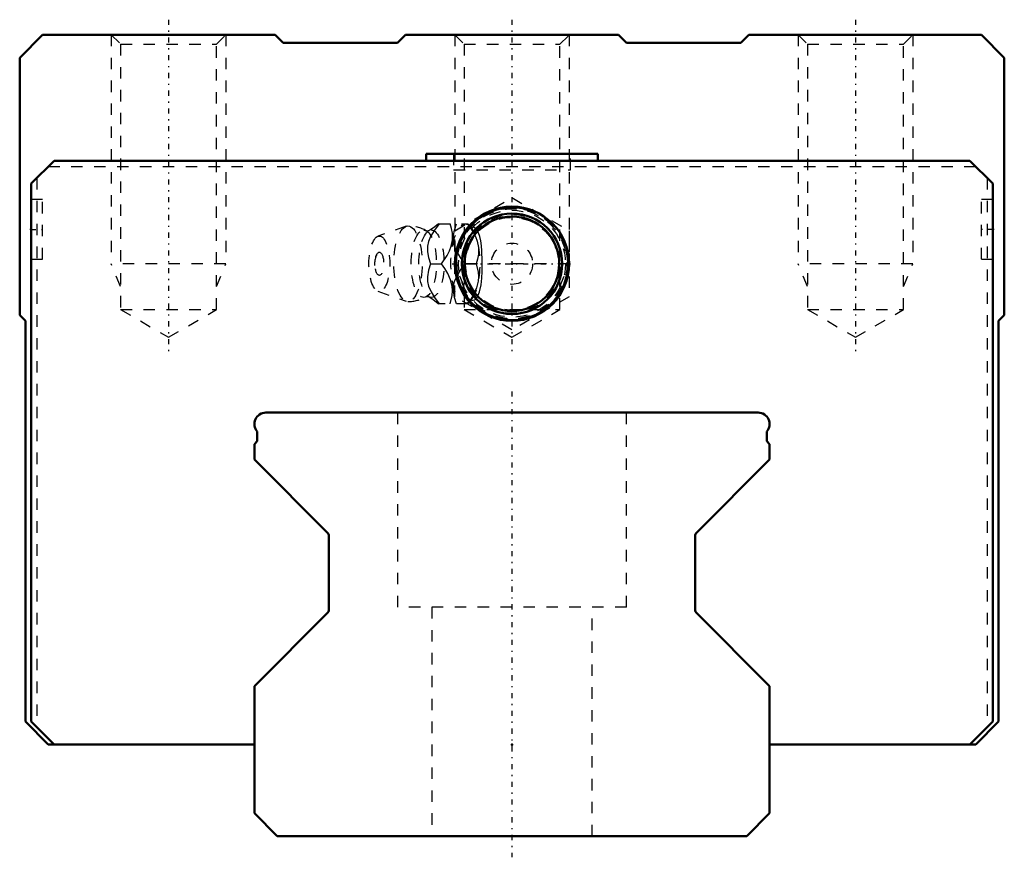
# Model space of a CAD drawing. Header units: millimetres. Extents: x -43 to 43, y -1.9 to 71.3.
import ezdxf

# ---------------------------------------------------------------- set-up
doc = ezdxf.new("R2010")
doc.units = ezdxf.units.MM
doc.linetypes.add('Center', pattern=[1.5, 0.45, -0.5, 0.05, -0.5])
doc.linetypes.add('Dashed', pattern=[2, 1, -1])
for name, color, linetype, lineweight in [('2d ConnectionPoints', 7, 'Continuous', 50), ('AM_0', 7, 'Continuous', 50), ('AM_5', 3, 'Continuous', 25), ('AM_7', 7, 'Center', 25), ('AM_9', 6, 'Dashed', 25)]:
    doc.layers.add(name, color=color, linetype=linetype, lineweight=lineweight)

# ---------------------------------------------------------------- blocks, each defined once
blk = doc.blocks.new('1_SRG_B_PT1_8_grease_nipple_joint_0_in_k0lk3q24e98ei1i5kllkyqovq________2')
at = {"layer": 'AM_5', "linetype": 'Dashed'}
blk.add_arc((0, 50), 4.283, 75, 15, dxfattribs=at)
at = {"layer": 'AM_9'}
for p, q in [((-5, 52.887), (0, 55.774)), ((0, 55.774), (5, 52.887)), ((-6.415, 53.5), (-3.852, 53.5)), ((-3.556, 53.151), (-3.852, 53.5)), ((-9.25, 53.271), (-11.706, 52.403)), ((-5, 47.113), (-5, 52.887)), ((5, 52.887), (5, 47.113)), ((-7.13, 50), (-6.144, 50)), ((-4.102, 50), (-3.116, 50)), ((-11.706, 47.597), (-9.25, 46.729)), ((-3.852, 46.5), (-6.415, 46.5)), ((0, 44.226), (-5, 47.113)), ((-3.852, 46.5), (-3.556, 46.849)), ((5, 47.113), (0, 44.226))]:
    blk.add_line(p, q, dxfattribs=at)
for points in [[(-6.373, 53.5), (-6.774, 52.947), (-7.114, 52.37), (-7.28, 51.957), (-7.371, 51.538), (-7.374, 51.035), (-7.29, 50.552), (-7.13, 50)], [(-6.406, 53.509), (-6.524, 53.399), (-6.774, 53.196), (-7.085, 52.985), (-7.259, 52.884)], [(-6.144, 50), (-5.663, 50.729), (-5.467, 51.125), (-5.32, 51.53), (-5.21, 52.091), (-5.21, 52.66), (-5.276, 53.086), (-5.387, 53.5)], [(-4.102, 50), (-4.5, 50.55), (-4.843, 51.13), (-5.008, 51.537), (-5.1, 51.962), (-5.104, 52.459), (-5.019, 52.948), (-4.859, 53.5)], [(-3.873, 53.5), (-3.392, 52.771), (-3.196, 52.375), (-3.049, 51.97), (-2.939, 51.409), (-2.939, 50.84), (-3.005, 50.414), (-3.116, 50)], [(-7.262, 52.882), (-7.27, 52.878), (-7.32, 52.863), (-7.404, 52.86), (-7.466, 52.875), (-7.48, 52.882)], [(-3.561, 46.843), (-3.511, 46.823), (-3.38, 46.81), (-3.251, 46.858), (-3.131, 46.963), (-3.019, 47.121), (-2.838, 47.559), (-2.705, 48.156), (-2.638, 48.727), (-2.604, 49.319), (-2.592, 50.233), (-2.628, 51.14), (-2.669, 51.575), (-2.73, 51.99), (-2.819, 52.377), (-2.935, 52.71), (-3.053, 52.934), (-3.186, 53.093), (-3.307, 53.17), (-3.431, 53.193), (-3.561, 53.157)], [(-7.13, 50), (-7.292, 49.447), (-7.382, 48.87), (-7.37, 48.457), (-7.28, 48.038), (-7.065, 47.535), (-6.772, 47.052), (-6.373, 46.5)], [(-5.387, 46.5), (-5.222, 47.229), (-5.197, 47.625), (-5.225, 48.03), (-5.358, 48.591), (-5.603, 49.16), (-5.854, 49.586), (-6.144, 50)], [(-4.859, 46.5), (-5.019, 47.05), (-5.111, 47.63), (-5.1, 48.037), (-5.009, 48.462), (-4.797, 48.959), (-4.501, 49.448), (-4.102, 50)], [(-3.116, 50), (-2.951, 49.271), (-2.926, 48.875), (-2.954, 48.47), (-3.087, 47.909), (-3.332, 47.34), (-3.583, 46.914), (-3.873, 46.5)], [(-7.48, 47.118), (-7.457, 47.128), (-7.39, 47.141), (-7.301, 47.133), (-7.263, 47.118), (-7.262, 47.118)], [(-7.264, 47.119), (-7.182, 47.073), (-6.873, 46.876), (-6.617, 46.68), (-6.413, 46.498), (-6.412, 46.497)]]:
    blk.add_lwpolyline(points, dxfattribs=at)
for radius in [4.88, 4.862, 4.8, 4.672, 4.06, 1.8]:
    blk.add_circle((0, 50), radius, dxfattribs=at)
for centre, radius, start, end in [((-9.087, 50), 3.3, 60.86063, 90), ((-10.184, 50), 1.82, 153.71548, 206.28452), ((-9.087, 50), 3.3, 270, 299.13937)]:
    blk.add_arc(centre, radius, start, end, dxfattribs=at)
for major_axis, start_param, end_param in [((0, 3.445), 5.871519, 8.99594), ((0, -3.445), 0.411667, 2.729926), ((0, 3.445), 3.140067, 3.553259)]:
    blk.add_ellipse((-4.077, 50), major_axis=major_axis, ratio=0.374607, start_param=start_param, end_param=end_param, dxfattribs=at)
for centre, major_axis in [((-9.087, 50), (0, 3.3)), ((-7.706, 50), (0, 2.945)), ((-7.039, 50), (0, 2.943)), ((-11.587, 50), (0, 2.424)), ((-11.587, 50), (0, 1.012))]:
    blk.add_ellipse(centre, major_axis=major_axis, ratio=0.374607, dxfattribs=at)
blk = doc.blocks.new('2_SRG45RSSB_PT1_81_Slide25_55_0_in_k0lk3q24e98ei1i5kllkyqovq________2')
at = {"layer": 'AM_0'}
for p, q in [((-41, 70), (-43, 68)), ((-20.7, 70), (-41, 70)), ((-20, 69.3), (-20.7, 70)), ((-9.3, 70), (-10, 69.3)), ((9.3, 70), (-9.3, 70)), ((10, 69.3), (9.3, 70)), ((20.7, 70), (20, 69.3)), ((41, 70), (20.7, 70)), ((43, 68), (41, 70)), ((-10, 69.3), (-20, 69.3)), ((20, 69.3), (10, 69.3)), ((-43, 68), (-43, 45.5)), ((43, 45.5), (43, 68)), ((-7.5, 59.6), (-7.5, 59)), ((7.5, 59.6), (-7.5, 59.6)), ((7.5, 59), (7.5, 59.6)), ((-40, 59), (-42, 57)), ((40, 59), (-40, 59)), ((42, 57), (40, 59)), ((-42, 57), (-42, 10)), ((42, 10), (42, 57)), ((-43, 45.5), (-42.5, 45)), ((-42.5, 45), (-42.5, 10)), ((42.5, 45), (43, 45.5)), ((42.5, 10), (42.5, 45)), ((-42.5, 10), (-40.5, 8)), ((-42, 10), (-40, 8)), ((40, 8), (42, 10)), ((40.5, 8), (42.5, 10)), ((-40.5, 8), (-22.5, 8)), ((22.5, 8), (40.5, 8))]:
    blk.add_line(p, q, dxfattribs=at)
for radius in [4.989, 4.389, 4.133]:
    blk.add_circle((0, 50), radius, dxfattribs=at)
at = {"layer": 'AM_5', "linetype": 'Dashed'}
for p, q in [((-35, 70), (-35, 50)), ((-25, 70), (-25, 50)), ((-5, 70), (-5, 50)), ((5, 70), (5, 50)), ((25, 70), (25, 50)), ((35, 70), (35, 50)), ((-25, 50), (-35, 50)), ((-34.188, 48), (-35, 50)), ((-25.812, 48), (-25, 50)), ((5, 50), (-5, 50)), ((-4.188, 48), (-5, 50)), ((4.188, 48), (5, 50)), ((35, 50), (25, 50)), ((25.812, 48), (25, 50)), ((34.188, 48), (35, 50))]:
    blk.add_line(p, q, dxfattribs=at)
at = {"layer": 'AM_5'}
blk.add_arc((0, 50), 4.864, 75, 15, dxfattribs=at)
at = {"layer": 'AM_7'}
for p, q in [((-30, 71.321), (-30, 42.261)), ((0, 71.321), (0, 42.261)), ((30, 71.321), (30, 42.261)), ((-42.05, 53), (-40.95, 53)), ((42.05, 53), (40.95, 53)), ((-5.238, 50), (5.238, 50))]:
    blk.add_line(p, q, dxfattribs=at)
at = {"layer": 'AM_9'}
for p, q in [((-35, 70), (-34.188, 69.188)), ((-25.812, 69.188), (-25, 70)), ((-5, 70), (-4.188, 69.188)), ((4.188, 69.188), (5, 70)), ((25, 70), (25.812, 69.188)), ((34.188, 69.188), (35, 70)), ((-34.188, 69.188), (-34.188, 46)), ((-34.188, 69.188), (-25.812, 69.188)), ((-25.812, 46), (-25.812, 69.188)), ((-4.188, 69.188), (-4.188, 46)), ((-4.188, 69.188), (4.188, 69.188)), ((4.188, 46), (4.188, 69.188)), ((25.812, 69.188), (25.812, 46)), ((25.812, 69.188), (34.188, 69.188)), ((34.188, 46), (34.188, 69.188)), ((-5.1, 59.6), (-5.1, 58.2)), ((5.1, 58.2), (5.1, 59.6)), ((-40.5, 58.5), (40.5, 58.5)), ((-5.1, 58.2), (5.1, 58.2)), ((-41.5, 57.5), (-41.5, 9.5)), ((41.5, 57.5), (41.5, 9.5)), ((-41, 55.6), (-42, 55.6)), ((-41, 50.4), (-41, 55.6)), ((41, 50.4), (41, 55.6)), ((42, 55.6), (41, 55.6)), ((-42, 50.4), (-41, 50.4)), ((41, 50.4), (42, 50.4)), ((-34.188, 46), (-30, 43.582)), ((-34.188, 46), (-25.812, 46)), ((-30, 43.582), (-25.812, 46)), ((-4.188, 46), (0, 43.582)), ((-4.188, 46), (4.188, 46)), ((0, 43.582), (4.188, 46)), ((25.812, 46), (30, 43.582)), ((25.812, 46), (34.188, 46)), ((30, 43.582), (34.188, 46))]:
    blk.add_line(p, q, dxfattribs=at)
blk = doc.blocks.new('3_SRG45R57022_5_Track_1_0_in_k0lk3q24e98ei1i5kllkyqovq________2')
at = {"layer": 'AM_0'}
for p, q in [((21.5, 37), (-21.5, 37)), ((-22.25, 35.339), (-22.25, 34.5)), ((22.25, 34.5), (22.25, 35.339)), ((-22.25, 34.5), (-22.5, 34.25)), ((22.5, 34.25), (22.25, 34.5)), ((-22.5, 34.25), (-22.5, 32.9)), ((22.5, 32.9), (22.5, 34.25)), ((-22.5, 32.9), (-16.076, 26.476)), ((16.076, 26.476), (22.5, 32.9)), ((-16, 26.292), (-16, 19.708)), ((16, 19.708), (16, 26.292)), ((-16.076, 19.524), (-22.5, 13.1)), ((22.5, 13.1), (16.076, 19.524)), ((-22.5, 13.1), (-22.5, 2)), ((22.5, 2), (22.5, 13.1)), ((-22.5, 2), (-20.5, 0)), ((20.5, 0), (22.5, 2)), ((-20.5, 0), (20.5, 0))]:
    blk.add_line(p, q, dxfattribs=at)
for centre, radius, start, end in [((-21.5, 36), 1, 90, 221.40962), ((21.5, 36), 1, 318.59038, 90), ((-16.26, 26.292), 0.26, 0, 45), ((16.26, 26.292), 0.26, 135, 180), ((-16.26, 19.708), 0.26, 315, 360), ((16.26, 19.708), 0.26, 180, 225)]:
    blk.add_arc(centre, radius, start, end, dxfattribs=at)
at = {"layer": 'AM_7'}
blk.add_line((0, 38.85), (0, -1.85), dxfattribs=at)
at = {"layer": 'AM_9'}
for p, q in [((-10, 37), (-10, 20)), ((10, 20), (10, 37)), ((10, 20), (-10, 20)), ((-7, 20), (-7, 0)), ((7, 0), (7, 20))]:
    blk.add_line(p, q, dxfattribs=at)

msp = doc.modelspace()

# ---------------------------------------------------------------- linework, layer by layer
at = {"layer": '2d ConnectionPoints'}
for p in [(-42, 53), (-42, 53), (42, 53), (42, 53), (0, 50), (0, 50), (0, 8), (0, 8), (0, 0), (0, 0)]:
    msp.add_point(p, dxfattribs=at)

# ---------------------------------------------------------------- block references
for name in ['2_SRG45RSSB_PT1_81_Slide25_55_0_in_k0lk3q24e98ei1i5kllkyqovq________2', '1_SRG_B_PT1_8_grease_nipple_joint_0_in_k0lk3q24e98ei1i5kllkyqovq________2', '3_SRG45R57022_5_Track_1_0_in_k0lk3q24e98ei1i5kllkyqovq________2']:
    msp.add_blockref(name, (0, 0))

doc.saveas('drawing.dxf')
